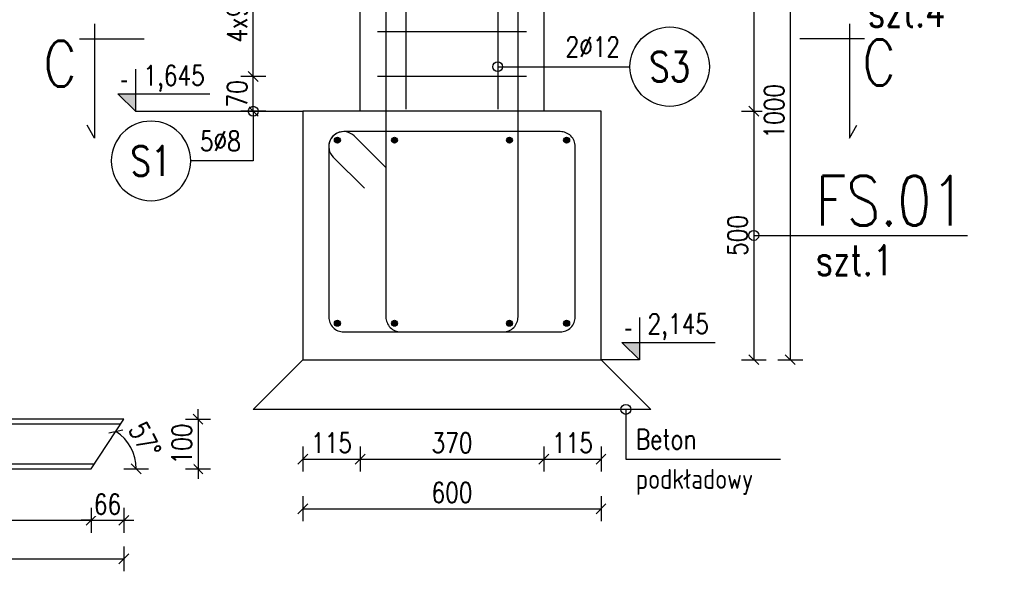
# Model space of a CAD drawing. Header units: millimetres. Extents: x 0 to 1625, y 0 to 742.
# Tile 11 of 24: x 323 to 521, y 408 to 519. Entities that reach past the tile are written whole.
import ezdxf
from ezdxf.enums import TextEntityAlignment as Align

# ---------------------------------------------------------------- set-up
doc = ezdxf.new("R2010")
doc.units = ezdxf.units.MM
for name, color, linetype in [('e-cad_cienkie', 1, 'Continuous'), ('e-cad_kontur', 2, 'Continuous'), ('e-cad_opisy', 8, 'Continuous'), ('e-cad_prety_przekroj', 9, 'Continuous'), ('e-cad_prety_widok', 3, 'Continuous'), ('e-cad_stal_kontur', 3, 'Continuous'), ('e-cad_strzemiona', 3, 'Continuous'), ('e-cad_wymiary', 1, 'Continuous'), ('KONSTRUKCJA', 7, 'Continuous'), ('opis', 5, 'Continuous')]:
    doc.layers.add(name, color=color, linetype=linetype)
doc.layers.add('ZBROJ_STRZ', color=1, linetype='Continuous', lineweight=15)
doc.styles.add('e-cad_1', font='simplex.shx', dxfattribs={"width": 0.8})
doc.styles.add('ROMANS 1do20', font='simplex.shx', dxfattribs={"width": 0.8, "height": 4})
doc.styles.get("Standard").update_dxf_attribs({"font": 'arial.ttf'})
doc.dimstyles.new('e-cad_1_20_[cm]', dxfattribs={"dimscale": 2, "dimtxt": 2, "dimasz": 1, "dimexe": 1.25, "dimexo": 0.625, "dimtad": 1, "dimdec": 0, "dimlfac": 10, "dimrnd": 0.1, "dimzin": 1, "dimtxsty": 'e-cad_1', "dimblk": 'OBLIQUE', "dimcen": 2.5, "dimclrd": 8, "dimclre": 8, "dimclrt": 1, "dimadec": 0, "dimazin": 0, "dimtfac": 1, "dimtix": 1, "dimtmove": 1, "dimatfit": 3, "dimldrblk": 'OBLIQUE', "dimfxl": 1.25, "dimfxlon": 1, "dimtfill": 1, "dimarcsym": 0})

# ---------------------------------------------------------------- blocks, each defined once
blk = doc.blocks.new('_Oblique')
at = {"color": 0, "linetype": 'ByBlock', "lineweight": -2}
blk.add_line((-0.5, -0.5), (0.5, 0.5), dxfattribs=at)
blk = doc.blocks.new('*D2')
at = {"layer": 'Defpoints', "color": 0, "ltscale": 0.8}
for p in [(428.27, 550.83), (439.77, 500.83), (470.52, 500.83)]:
    blk.add_point(p, dxfattribs=at)
at = {"layer": 'e-cad_wymiary', "color": 8, "lineweight": -2, "ltscale": 0.8}
for p, q in [((468.02, 550.83), (473.02, 550.83)), ((470.52, 550.83), (470.52, 500.83)), ((468.02, 500.83), (473.02, 500.83))]:
    blk.add_line(p, q, dxfattribs=at)
at = {"layer": 'e-cad_wymiary', "color": 8, "lineweight": -2, "ltscale": 0.8, "xscale": 2, "yscale": 2, "zscale": 2}
for p, rotation in [((470.52, 550.83), 90), ((470.52, 500.83), 270)]:
    blk.add_blockref('_Oblique', p, dxfattribs=dict(at, rotation=rotation))
at = {"layer": 'e-cad_wymiary', "color": 1, "ltscale": 0.8, "insert": (467.27, 525.83), "char_height": 4, "attachment_point": 5, "rotation": 90, "style": 'e-cad_1', "bg_fill": 3, "box_fill_scale": 1.1, "bg_fill_color": 257, "bg_fill_transparency": 0}
blk.add_mtext('500', dxfattribs=at)
blk = doc.blocks.new('*D3')
at = {"layer": 'Defpoints', "color": 0, "ltscale": 0.8}
for p in [(439.77, 500.83), (439.77, 450.83), (470.52, 450.83)]:
    blk.add_point(p, dxfattribs=at)
at = {"layer": 'e-cad_wymiary', "color": 8, "lineweight": -2, "ltscale": 0.8}
for p, q in [((468.02, 500.83), (473.02, 500.83)), ((470.52, 500.83), (470.52, 450.83)), ((468.02, 450.83), (473.02, 450.83))]:
    blk.add_line(p, q, dxfattribs=at)
at = {"layer": 'e-cad_wymiary', "color": 8, "lineweight": -2, "ltscale": 0.8, "xscale": 2, "yscale": 2, "zscale": 2}
for p, rotation in [((470.52, 500.83), 90), ((470.52, 450.83), 270)]:
    blk.add_blockref('_Oblique', p, dxfattribs=dict(at, rotation=rotation))
at = {"layer": 'e-cad_wymiary', "color": 1, "ltscale": 0.8, "insert": (467.27, 475.83), "char_height": 4, "attachment_point": 5, "rotation": 90, "style": 'e-cad_1', "bg_fill": 3, "box_fill_scale": 1.1, "bg_fill_color": 257, "bg_fill_transparency": 0}
blk.add_mtext('500', dxfattribs=at)
blk = doc.blocks.new('*D4')
at = {"layer": 'Defpoints', "color": 0, "ltscale": 0.8}
for p in [(428.27, 550.83), (439.77, 450.83), (477.86, 450.83)]:
    blk.add_point(p, dxfattribs=at)
at = {"layer": 'e-cad_wymiary', "color": 8, "lineweight": -2, "ltscale": 0.8}
for p, q in [((475.36, 550.83), (480.36, 550.83)), ((477.86, 550.83), (477.86, 450.83)), ((475.36, 450.83), (480.36, 450.83))]:
    blk.add_line(p, q, dxfattribs=at)
at = {"layer": 'e-cad_wymiary', "color": 8, "lineweight": -2, "ltscale": 0.8, "xscale": 2, "yscale": 2, "zscale": 2}
for p, rotation in [((477.86, 550.83), 90), ((477.86, 450.83), 270)]:
    blk.add_blockref('_Oblique', p, dxfattribs=dict(at, rotation=rotation))
at = {"layer": 'e-cad_wymiary', "color": 1, "ltscale": 0.8, "insert": (474.61, 500.83), "char_height": 4, "attachment_point": 5, "rotation": 90, "style": 'e-cad_1', "bg_fill": 3, "box_fill_scale": 1.1, "bg_fill_color": 257, "bg_fill_transparency": 0}
blk.add_mtext('1000', dxfattribs=at)
blk = doc.blocks.new('*D46')
at = {"layer": 'Defpoints', "color": 0, "ltscale": 0.8}
for p in [(111.36, 428.85), (337.14, 428.85), (337.14, 418.5)]:
    blk.add_point(p, dxfattribs=at)
at = {"layer": 'e-cad_wymiary', "color": 8, "lineweight": -2, "ltscale": 0.8}
for p, q in [((111.36, 421), (111.36, 416)), ((337.14, 421), (337.14, 416)), ((111.36, 418.5), (337.14, 418.5))]:
    blk.add_line(p, q, dxfattribs=at)
at = {"layer": 'e-cad_wymiary', "color": 8, "lineweight": -2, "ltscale": 0.8, "xscale": 2, "yscale": 2, "zscale": 2, "rotation": 180}
blk.add_blockref('_Oblique', (111.36, 418.5), dxfattribs=at)
at = {"layer": 'e-cad_wymiary', "color": 8, "lineweight": -2, "ltscale": 0.8, "xscale": 2, "yscale": 2, "zscale": 2}
blk.add_blockref('_Oblique', (337.14, 418.5), dxfattribs=at)
at = {"layer": 'e-cad_wymiary', "color": 1, "ltscale": 0.8, "insert": (224.25, 421.75), "char_height": 4, "attachment_point": 5, "style": 'e-cad_1', "bg_fill": 3, "box_fill_scale": 1.1, "bg_fill_color": 257, "bg_fill_transparency": 0}
blk.add_mtext('2258', dxfattribs=at)
blk = doc.blocks.new('*D47')
at = {"layer": 'Defpoints', "color": 0, "ltscale": 0.8}
for p in [(343.73, 438.85), (337.14, 428.85), (343.73, 418.5)]:
    blk.add_point(p, dxfattribs=at)
at = {"layer": 'e-cad_wymiary', "color": 8, "lineweight": -2, "ltscale": 0.8}
for p, q in [((337.14, 421), (337.14, 416)), ((343.73, 421), (343.73, 416)), ((337.14, 418.5), (335.14, 418.5)), ((337.14, 418.5), (343.73, 418.5)), ((343.73, 418.5), (345.73, 418.5))]:
    blk.add_line(p, q, dxfattribs=at)
at = {"layer": 'e-cad_wymiary', "color": 8, "lineweight": -2, "ltscale": 0.8, "xscale": 2, "yscale": 2, "zscale": 2}
blk.add_blockref('_Oblique', (337.14, 418.5), dxfattribs=at)
at = {"layer": 'e-cad_wymiary', "color": 8, "lineweight": -2, "ltscale": 0.8, "xscale": 2, "yscale": 2, "zscale": 2, "rotation": 180}
blk.add_blockref('_Oblique', (343.73, 418.5), dxfattribs=at)
at = {"layer": 'e-cad_wymiary', "color": 1, "ltscale": 0.8, "insert": (340.43, 421.75), "char_height": 4, "attachment_point": 5, "style": 'e-cad_1', "bg_fill": 3, "box_fill_scale": 1.1, "bg_fill_color": 257, "bg_fill_transparency": 0}
blk.add_mtext('66', dxfattribs=at)
blk = doc.blocks.new('*D48')
at = {"layer": 'Defpoints', "color": 0, "ltscale": 0.8}
for p in [(109.31, 438.85), (343.73, 438.85), (343.73, 410.74)]:
    blk.add_point(p, dxfattribs=at)
at = {"layer": 'e-cad_wymiary', "color": 8, "lineweight": -2, "ltscale": 0.8}
for p, q in [((109.31, 413.24), (109.31, 408.24)), ((343.73, 413.24), (343.73, 408.24)), ((109.31, 410.74), (343.73, 410.74))]:
    blk.add_line(p, q, dxfattribs=at)
at = {"layer": 'e-cad_wymiary', "color": 8, "lineweight": -2, "ltscale": 0.8, "xscale": 2, "yscale": 2, "zscale": 2, "rotation": 180}
blk.add_blockref('_Oblique', (109.31, 410.74), dxfattribs=at)
at = {"layer": 'e-cad_wymiary', "color": 8, "lineweight": -2, "ltscale": 0.8, "xscale": 2, "yscale": 2, "zscale": 2}
blk.add_blockref('_Oblique', (343.73, 410.74), dxfattribs=at)
at = {"layer": 'e-cad_wymiary', "color": 1, "ltscale": 0.8, "insert": (226.52, 413.99), "char_height": 4, "attachment_point": 5, "style": 'e-cad_1', "bg_fill": 3, "box_fill_scale": 1.1, "bg_fill_color": 257, "bg_fill_transparency": 0}
blk.add_mtext('2344', dxfattribs=at)
blk = doc.blocks.new('*D49')
at = {"layer": 'Defpoints', "color": 0, "ltscale": 0.8}
for p in [(343.73, 438.85), (337.14, 428.85), (358.65, 428.85)]:
    blk.add_point(p, dxfattribs=at)
at = {"layer": 'e-cad_wymiary', "color": 8, "lineweight": -2, "ltscale": 0.8}
for p, q in [((358.65, 438.85), (358.65, 440.85)), ((356.15, 438.85), (361.15, 438.85)), ((358.65, 438.85), (358.65, 428.85)), ((356.15, 428.85), (361.15, 428.85)), ((358.65, 428.85), (358.65, 426.85))]:
    blk.add_line(p, q, dxfattribs=at)
at = {"layer": 'e-cad_wymiary', "color": 8, "lineweight": -2, "ltscale": 0.8, "xscale": 2, "yscale": 2, "zscale": 2}
for p, rotation in [((358.65, 438.85), 270), ((358.65, 428.85), 90)]:
    blk.add_blockref('_Oblique', p, dxfattribs=dict(at, rotation=rotation))
at = {"layer": 'e-cad_wymiary', "color": 1, "ltscale": 0.8, "insert": (355.4, 433.85), "char_height": 4, "attachment_point": 5, "rotation": 90, "style": 'e-cad_1', "bg_fill": 3, "box_fill_scale": 1.1, "bg_fill_color": 257, "bg_fill_transparency": 0}
blk.add_mtext('100', dxfattribs=at)
blk = doc.blocks.new('*D128')
at = {"layer": 'Defpoints', "color": 0, "ltscale": 0.8}
for p in [(343.73, 438.85), (111.36, 428.85), (337.14, 428.85), (337.14, 428.85)]:
    blk.add_point(p, dxfattribs=at)
at = {"layer": 'e-cad_wymiary', "color": 8, "lineweight": -2, "ltscale": 0.8}
blk.add_line((343.69, 428.85), (348.69, 428.85), dxfattribs=at)
blk.add_arc((337.14, 428.85), 9.05, 359.9999, 56.6018, dxfattribs=at)
at = {"layer": 'e-cad_wymiary', "color": 8, "lineweight": -2, "ltscale": 0.8, "xscale": 2, "yscale": 2, "zscale": 2}
for p, rotation in [((342.12, 436.4), 326.6018174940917), ((346.19, 428.85), 89.99993161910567)]:
    blk.add_blockref('_Oblique', p, dxfattribs=dict(at, rotation=rotation))
at = {"layer": 'e-cad_wymiary', "color": 1, "ltscale": 0.8, "insert": (347.97, 434.68), "char_height": 4, "attachment_point": 5, "rotation": 298.3009, "style": 'e-cad_1', "bg_fill": 3, "box_fill_scale": 1.1, "bg_fill_color": 257, "bg_fill_transparency": 0}
blk.add_mtext('57%%d', dxfattribs=at)
at = {"layer": 'Defpoints', "color": 0, "ltscale": 0.8}
blk.add_point((345.7, 431.77), dxfattribs=at)
blk = doc.blocks.new('*D129')
at = {"layer": 'Defpoints', "color": 0, "ltscale": 0.8}
for p in [(109.31, 438.85), (111.36, 428.85), (111.36, 428.85), (337.14, 428.85)]:
    blk.add_point(p, dxfattribs=at)
at = {"layer": 'e-cad_wymiary', "color": 8, "lineweight": -2, "ltscale": 0.8}
blk.add_arc((111.36, 428.85), 5.86, 359.9999, 101.5941, dxfattribs=at)
at = {"layer": 'e-cad_wymiary', "color": 8, "lineweight": -2, "ltscale": 0.8, "xscale": 2, "yscale": 2, "zscale": 2}
for p, rotation in [((110.18, 434.59), 11.59413241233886), ((117.22, 428.85), 89.99993161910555)]:
    blk.add_blockref('_Oblique', p, dxfattribs=dict(at, rotation=rotation))
at = {"layer": 'e-cad_wymiary', "color": 1, "ltscale": 0.8, "insert": (117.12, 435.9), "char_height": 4, "attachment_point": 5, "rotation": 320.797, "style": 'e-cad_1', "bg_fill": 3, "box_fill_scale": 1.1, "bg_fill_color": 257, "bg_fill_transparency": 0}
blk.add_mtext('102%%d', dxfattribs=at)
at = {"layer": 'Defpoints', "color": 0, "ltscale": 0.8}
blk.add_point((116.22, 432.11), dxfattribs=at)
blk = doc.blocks.new('*D136')
at = {"layer": 'Defpoints', "color": 0, "ltscale": 0.8}
for p in [(379.77, 500.83), (391.27, 500.83), (391.27, 430.83)]:
    blk.add_point(p, dxfattribs=at)
at = {"layer": 'e-cad_wymiary', "color": 8, "lineweight": -2, "ltscale": 0.8}
for p, q in [((379.77, 433.33), (379.77, 428.33)), ((391.27, 433.33), (391.27, 428.33)), ((379.77, 430.83), (391.27, 430.83))]:
    blk.add_line(p, q, dxfattribs=at)
at = {"layer": 'e-cad_wymiary', "color": 8, "lineweight": -2, "ltscale": 0.8, "xscale": 2, "yscale": 2, "zscale": 2, "rotation": 180}
blk.add_blockref('_Oblique', (379.77, 430.83), dxfattribs=at)
at = {"layer": 'e-cad_wymiary', "color": 8, "lineweight": -2, "ltscale": 0.8, "xscale": 2, "yscale": 2, "zscale": 2}
blk.add_blockref('_Oblique', (391.27, 430.83), dxfattribs=at)
at = {"layer": 'e-cad_wymiary', "color": 1, "ltscale": 0.8, "insert": (385.52, 434.08), "char_height": 4, "attachment_point": 5, "style": 'e-cad_1', "bg_fill": 3, "box_fill_scale": 1.1, "bg_fill_color": 257, "bg_fill_transparency": 0}
blk.add_mtext('115', dxfattribs=at)
blk = doc.blocks.new('*D137')
at = {"layer": 'Defpoints', "color": 0, "ltscale": 0.8}
for p in [(391.27, 500.83), (428.27, 500.83), (428.27, 430.83)]:
    blk.add_point(p, dxfattribs=at)
at = {"layer": 'e-cad_wymiary', "color": 8, "lineweight": -2, "ltscale": 0.8}
for p, q in [((391.27, 433.33), (391.27, 428.33)), ((428.27, 433.33), (428.27, 428.33)), ((391.27, 430.83), (428.27, 430.83))]:
    blk.add_line(p, q, dxfattribs=at)
at = {"layer": 'e-cad_wymiary', "color": 8, "lineweight": -2, "ltscale": 0.8, "xscale": 2, "yscale": 2, "zscale": 2, "rotation": 180}
blk.add_blockref('_Oblique', (391.27, 430.83), dxfattribs=at)
at = {"layer": 'e-cad_wymiary', "color": 8, "lineweight": -2, "ltscale": 0.8, "xscale": 2, "yscale": 2, "zscale": 2}
blk.add_blockref('_Oblique', (428.27, 430.83), dxfattribs=at)
at = {"layer": 'e-cad_wymiary', "color": 1, "ltscale": 0.8, "insert": (409.77, 434.08), "char_height": 4, "attachment_point": 5, "style": 'e-cad_1', "bg_fill": 3, "box_fill_scale": 1.1, "bg_fill_color": 257, "bg_fill_transparency": 0}
blk.add_mtext('370', dxfattribs=at)
blk = doc.blocks.new('*D138')
at = {"layer": 'Defpoints', "color": 0, "ltscale": 0.8}
for p in [(428.27, 500.83), (439.77, 450.83), (439.77, 430.83)]:
    blk.add_point(p, dxfattribs=at)
at = {"layer": 'e-cad_wymiary', "color": 8, "lineweight": -2, "ltscale": 0.8}
for p, q in [((428.27, 433.33), (428.27, 428.33)), ((439.77, 433.33), (439.77, 428.33)), ((428.27, 430.83), (439.77, 430.83))]:
    blk.add_line(p, q, dxfattribs=at)
at = {"layer": 'e-cad_wymiary', "color": 8, "lineweight": -2, "ltscale": 0.8, "xscale": 2, "yscale": 2, "zscale": 2, "rotation": 180}
blk.add_blockref('_Oblique', (428.27, 430.83), dxfattribs=at)
at = {"layer": 'e-cad_wymiary', "color": 8, "lineweight": -2, "ltscale": 0.8, "xscale": 2, "yscale": 2, "zscale": 2}
blk.add_blockref('_Oblique', (439.77, 430.83), dxfattribs=at)
at = {"layer": 'e-cad_wymiary', "color": 1, "ltscale": 0.8, "insert": (434.02, 434.08), "char_height": 4, "attachment_point": 5, "style": 'e-cad_1', "bg_fill": 3, "box_fill_scale": 1.1, "bg_fill_color": 257, "bg_fill_transparency": 0}
blk.add_mtext('115', dxfattribs=at)
blk = doc.blocks.new('*D139')
at = {"layer": 'Defpoints', "color": 0, "ltscale": 0.8}
for p in [(379.77, 450.83), (439.77, 450.83), (439.77, 420.83)]:
    blk.add_point(p, dxfattribs=at)
at = {"layer": 'e-cad_wymiary', "color": 8, "lineweight": -2, "ltscale": 0.8}
for p, q in [((379.77, 423.33), (379.77, 418.33)), ((439.77, 423.33), (439.77, 418.33)), ((379.77, 420.83), (439.77, 420.83))]:
    blk.add_line(p, q, dxfattribs=at)
at = {"layer": 'e-cad_wymiary', "color": 8, "lineweight": -2, "ltscale": 0.8, "xscale": 2, "yscale": 2, "zscale": 2, "rotation": 180}
blk.add_blockref('_Oblique', (379.77, 420.83), dxfattribs=at)
at = {"layer": 'e-cad_wymiary', "color": 8, "lineweight": -2, "ltscale": 0.8, "xscale": 2, "yscale": 2, "zscale": 2}
blk.add_blockref('_Oblique', (439.77, 420.83), dxfattribs=at)
at = {"layer": 'e-cad_wymiary', "color": 1, "ltscale": 0.8, "insert": (409.77, 424.08), "char_height": 4, "attachment_point": 5, "style": 'e-cad_1', "bg_fill": 3, "box_fill_scale": 1.1, "bg_fill_color": 257, "bg_fill_transparency": 0}
blk.add_mtext('600', dxfattribs=at)
blk = doc.blocks.new('*D147')
at = {"layer": 'Defpoints', "color": 0, "ltscale": 0.8}
for p in [(369.77, 507.83), (394.77, 507.83), (391.27, 500.83)]:
    blk.add_point(p, dxfattribs=at)
at = {"layer": 'e-cad_wymiary', "color": 8, "lineweight": -2, "ltscale": 0.8}
for p, q in [((369.77, 507.83), (369.77, 509.83)), ((372.27, 507.83), (367.27, 507.83)), ((369.77, 500.83), (369.77, 507.83)), ((372.27, 500.83), (367.27, 500.83)), ((369.77, 500.83), (369.77, 498.83))]:
    blk.add_line(p, q, dxfattribs=at)
at = {"layer": 'e-cad_wymiary', "color": 8, "lineweight": -2, "ltscale": 0.8, "xscale": 2, "yscale": 2, "zscale": 2}
for p, rotation in [((369.77, 507.83), 270), ((369.77, 500.83), 90)]:
    blk.add_blockref('_Oblique', p, dxfattribs=dict(at, rotation=rotation))
at = {"layer": 'e-cad_wymiary', "color": 1, "ltscale": 0.8, "insert": (366.52, 504.33), "char_height": 4, "attachment_point": 5, "rotation": 90, "style": 'e-cad_1', "bg_fill": 3, "box_fill_scale": 1.1, "bg_fill_color": 257, "bg_fill_transparency": 0}
blk.add_mtext('70', dxfattribs=at)
blk = doc.blocks.new('*D148')
at = {"layer": 'Defpoints', "color": 0, "ltscale": 0.8}
for p in [(369.77, 543.83), (394.77, 543.83), (394.77, 507.83)]:
    blk.add_point(p, dxfattribs=at)
at = {"layer": 'e-cad_wymiary', "color": 8, "lineweight": -2, "ltscale": 0.8}
for p, q in [((372.27, 543.83), (367.27, 543.83)), ((369.77, 507.83), (369.77, 543.83)), ((372.27, 507.83), (367.27, 507.83))]:
    blk.add_line(p, q, dxfattribs=at)
at = {"layer": 'e-cad_wymiary', "color": 8, "lineweight": -2, "ltscale": 0.8, "xscale": 2, "yscale": 2, "zscale": 2}
for p, rotation in [((369.77, 543.83), 90), ((369.77, 507.83), 270)]:
    blk.add_blockref('_Oblique', p, dxfattribs=dict(at, rotation=rotation))
at = {"layer": 'e-cad_wymiary', "color": 1, "ltscale": 0.8, "insert": (366.52, 525.83), "char_height": 4, "attachment_point": 5, "rotation": 90, "style": 'e-cad_1', "bg_fill": 3, "box_fill_scale": 1.1, "bg_fill_color": 257, "bg_fill_transparency": 0}
blk.add_mtext('4x90=360', dxfattribs=at)
blk = doc.blocks.new('e-cad_ZelbetPozycja')
at = {"layer": 'e-cad_opisy', "ltscale": 0.04, "style": 'e-cad_1', "width": 0.8}
for tag, p, height in [('OPIS_1', (0, 1), 5), ('OPIS_2', (0, -4), 3), ('OPIS_4', (16, -4), 3), ('OPIS_3', (0, -6.5), 1.5)]:
    blk.add_attdef(tag, p, '', height=height, dxfattribs=at)
at = {"layer": 'e-cad_opisy', "ltscale": 0.04, "style": 'e-cad_1', "width": 0.8, "flags": 1}
for tag, p in [('POZYCJA', (0, -15)), ('ILOSC', (0, -20)), ('DODATEK', (0, -25))]:
    blk.add_attdef(tag, p, '', height=3, dxfattribs=at)
blk = doc.blocks.new('e-cad_ZelbetOpisNiezliczalny_1P')
at = {"layer": 'e-cad_cienkie'}
blk.add_circle((4, 0), 4, dxfattribs=at)
at = {"layer": 'e-cad_opisy', "ltscale": 0.04, "style": 'e-cad_1', "width": 0.8}
for tag, p in [('OPIS', (-1, 1)), ('UWAGI', (-1, -3))]:
    blk.add_attdef(tag, text='', height=2, dxfattribs=at).set_placement(p, align=Align.RIGHT)
blk.add_attdef('NR', text='', height=3, dxfattribs=at).set_placement((4, 0), align=Align.MIDDLE_CENTER)

msp = doc.modelspace()

# ---------------------------------------------------------------- hatches: boundary and pattern name
at = {"layer": 'opis', "ltscale": 2}
h = msp.add_hatch(color=9, dxfattribs=at)
h.paths.add_polyline_path([(346.04, 504.32), (342.55, 504.32), (344.04, 502.83), (346.04, 502.83)])
h.paths.add_polyline_path([(346.04, 502.83), (344.04, 502.83), (346.04, 500.83)])
h = msp.add_hatch(color=9, dxfattribs=at)
h.paths.add_polyline_path([(447.52, 454.32), (444.03, 454.32), (445.52, 452.83), (447.52, 452.83)])
h.paths.add_polyline_path([(447.52, 452.83), (445.52, 452.83), (447.52, 450.83)])

# ---------------------------------------------------------------- linework, layer by layer
at = {"layer": 'e-cad_cienkie', "color": 9, "ltscale": 0.8}
msp.add_lwpolyline([(379.77, 450.83), (439.77, 450.83), (449.77, 440.83), (369.77, 440.83)], close=True, dxfattribs=at)
at = {"layer": 'e-cad_kontur', "ltscale": 0.005}
msp.add_lwpolyline([(391.27, 500.83), (391.27, 550.83), (428.27, 550.83), (428.27, 500.83)], dxfattribs=at)
msp.add_lwpolyline([(379.77, 500.83), (379.77, 450.83), (439.77, 450.83), (439.77, 500.83)], close=True, dxfattribs=at)
at = {"layer": 'e-cad_stal_kontur', "ltscale": 0.005}
for p, q in [((343.73, 438.85), (109.31, 438.85)), ((337.14, 428.85), (343.73, 438.85)), ((343.07, 437.85), (109.51, 437.85)), ((111.15, 429.85), (337.8, 429.85)), ((111.36, 428.85), (337.14, 428.85))]:
    msp.add_line(p, q, dxfattribs=at)
at = {"layer": 'e-cad_strzemiona', "ltscale": 0.8}
for points in [[(424.77, 516.83), (394.77, 516.83)], [(424.77, 507.83), (394.77, 507.83)]]:
    msp.add_lwpolyline(points, dxfattribs=at)
at = {"layer": 'KONSTRUKCJA', "color": 6, "ltscale": 0.01}
for p, q in [((337.81, 518.42), (337.81, 495.42)), ((489.77, 518.42), (489.77, 495.42)), ((334.81, 515.42), (347.81, 515.42)), ((337.81, 495.42), (336.31, 498.02)), ((489.77, 495.42), (491.27, 498.02))]:
    msp.add_line(p, q, dxfattribs=at)
at = {"layer": 'opis', "color": 9, "ltscale": 2}
for p, q in [((346.04, 509.31), (346.04, 500.83)), ((342.51, 504.32), (361.05, 504.32)), ((346.04, 500.83), (342.51, 504.32)), ((447.52, 459.31), (447.52, 450.83)), ((443.99, 454.32), (462.77, 454.32)), ((447.52, 450.83), (443.99, 454.32))]:
    msp.add_line(p, q, dxfattribs=at)
for points in [[(346.04, 500.83), (379.77, 500.83)], [(447.52, 450.83), (439.77, 450.83)]]:
    msp.add_lwpolyline(points, dxfattribs=at)

# ---------------------------------------------------------------- block references
at = {"layer": 'e-cad_opisy', "ltscale": 0.8, "xscale": 2, "yscale": 2, "zscale": 2}
for p, values in [((493.49, 525.82), {'OPIS_1': 'SS.01', 'OPIS_2': 'szt.4'}), ((482.96, 475.82), {'OPIS_1': 'FS.01', 'OPIS_2': 'szt.1'})]:
    msp.add_blockref('e-cad_ZelbetPozycja', p, dxfattribs=at).add_auto_attribs(values)

# ---------------------------------------------------------------- texts
at = {"layer": 'e-cad_opisy', "ltscale": 0.8, "style": 'e-cad_1', "width": 0.8}
for s, p in [('Beton', (446.77, 432.83)), ('podkładowy', (446.77, 424.83))]:
    msp.add_text(s, height=4, dxfattribs=at).set_placement(p)
at = {"layer": 'opis', "color": 9, "ltscale": 2, "style": 'ROMANS 1do20', "width": 0.8}
for s, p in [('1,645', (347.66, 506.04)), ('2,145', (449.14, 456.04))]:
    msp.add_text(s, height=4, dxfattribs=at).set_placement(p)
at = {"layer": 'opis', "color": 9, "ltscale": 2}
for p in [(342.98, 505.52), (444.46, 455.52)]:
    msp.add_text('-', height=3.49, dxfattribs=at).set_placement(p)
at = {"layer": 'ZBROJ_STRZ', "style": 'e-cad_1', "width": 0.8}
for p in [(495.71, 506.04), (330.89, 505.78)]:
    msp.add_text('C', height=9.22, dxfattribs=at).set_placement(p, align=Align.CENTER)

# ---------------------------------------------------------------- leaders
at = {"layer": 'e-cad_cienkie', "ltscale": 0.8}
msp.add_leader([(444.77, 440.83), (444.77, 430.83), (475.89, 430.83)], dimstyle='e-cad_1_20_[cm]', override={"dimldrblk": 'DotBlank'}, dxfattribs=at)

# ---------------------------------------------------------------- next in the draw order: dimensions: what is measured, and where the dimension line sits
at = {"layer": 'e-cad_wymiary', "ltscale": 0.8}
dim = msp.add_linear_dim(base=(470.52, 500.83), p1=(428.27, 550.83), p2=(439.77, 500.83), angle=90, dimstyle='e-cad_1_20_[cm]', override={"dimblk": 'Oblique', "dimtfill": 1, "dimtfillclr": 0}, dxfattribs=at)
dim.commit()
dim.dimension.update_dxf_attribs({"geometry": '*D2', "text_midpoint": (467.27, 525.83)})
dim = msp.add_linear_dim(base=(391.27, 430.83), p1=(379.77, 500.83), p2=(391.27, 500.83), dimstyle='e-cad_1_20_[cm]', dxfattribs=at)
dim.commit()
dim.dimension.update_dxf_attribs({"geometry": '*D136', "text_midpoint": (385.52, 434.08)})
dim = msp.add_linear_dim(base=(337.14, 418.5), p1=(111.36, 428.85), p2=(337.14, 428.85), dimstyle='e-cad_1_20_[cm]', override={"dimblk": 'Oblique', "dimtfill": 1, "dimtfillclr": 0}, dxfattribs=at)
dim.commit()
dim.dimension.update_dxf_attribs({"geometry": '*D46', "text_midpoint": (224.25, 421.75)})

# ---------------------------------------------------------------- next in the draw order: hatches: boundary and pattern name
at = {"layer": 'e-cad_prety_przekroj', "ltscale": 0.8}
h = msp.add_hatch(color=256, dxfattribs=at)
edge = h.paths.add_edge_path()
edge.add_arc((386.7, 495), 0.6, 0, 360, ccw=False)
h = msp.add_hatch(color=256, dxfattribs=at)
edge = h.paths.add_edge_path()
edge.add_arc((386.7, 458.16), 0.6, 0, 360)

# ---------------------------------------------------------------- next in the draw order: linework, layer by layer
for centre in [(386.7, 495), (386.7, 458.16)]:
    msp.add_circle(centre, 0.6, dxfattribs=at)

# ---------------------------------------------------------------- next in the draw order: dimensions: what is measured, and where the dimension line sits
at = {"layer": 'e-cad_wymiary', "ltscale": 0.8}
dim = msp.add_linear_dim(base=(470.52, 450.83), p1=(439.77, 500.83), p2=(439.77, 450.83), angle=90, dimstyle='e-cad_1_20_[cm]', override={"dimblk": 'Oblique', "dimtfill": 1, "dimtfillclr": 0}, dxfattribs=at)
dim.commit()
dim.dimension.update_dxf_attribs({"geometry": '*D3', "text_midpoint": (467.27, 475.83)})
dim = msp.add_linear_dim(base=(343.73, 418.5), p1=(337.14, 428.85), p2=(343.73, 438.85), dimstyle='e-cad_1_20_[cm]', override={"dimblk": 'Oblique', "dimtfill": 1, "dimtfillclr": 0}, dxfattribs=at)
dim.commit()
dim.dimension.update_dxf_attribs({"geometry": '*D47', "text_midpoint": (340.43, 421.75)})

# ---------------------------------------------------------------- next in the draw order: dimensions: what is measured, and where the dimension line sits
dim = msp.add_linear_dim(base=(477.86, 450.83), p1=(428.27, 550.83), p2=(439.77, 450.83), angle=90, dimstyle='e-cad_1_20_[cm]', override={"dimblk": 'Oblique', "dimtfill": 1, "dimtfillclr": 0}, dxfattribs=at)
dim.commit()
dim.dimension.update_dxf_attribs({"geometry": '*D4', "text_midpoint": (474.61, 500.83)})
dim = msp.add_linear_dim(base=(343.73, 410.74), p1=(109.31, 438.85), p2=(343.73, 438.85), dimstyle='e-cad_1_20_[cm]', override={"dimblk": 'Oblique', "dimtfill": 1, "dimtfillclr": 0}, dxfattribs=at)
dim.commit()
dim.dimension.update_dxf_attribs({"geometry": '*D48', "text_midpoint": (226.52, 413.99)})

# ---------------------------------------------------------------- next in the draw order: linework, layer by layer
at = {"layer": 'KONSTRUKCJA', "color": 6, "ltscale": 0.01}
msp.add_line((492.77, 515.42), (479.77, 515.42), dxfattribs=at)

# ---------------------------------------------------------------- next in the draw order: dimensions: what is measured, and where the dimension line sits
at = {"layer": 'e-cad_wymiary', "ltscale": 0.8}
dim = msp.add_linear_dim(base=(428.27, 430.83), p1=(391.27, 500.83), p2=(428.27, 500.83), dimstyle='e-cad_1_20_[cm]', dxfattribs=at)
dim.commit()
dim.dimension.update_dxf_attribs({"geometry": '*D137', "text_midpoint": (409.77, 434.08)})
dim = msp.add_linear_dim(base=(358.65, 428.85), p1=(343.73, 438.85), p2=(337.14, 428.85), angle=90, dimstyle='e-cad_1_20_[cm]', override={"dimblk": 'Oblique', "dimtfill": 1, "dimtfillclr": 0}, dxfattribs=at)
dim.commit()
dim.dimension.update_dxf_attribs({"geometry": '*D49', "text_midpoint": (355.4, 433.85)})

# ---------------------------------------------------------------- next in the draw order: leaders
at = {"layer": 'e-cad_cienkie', "ltscale": 0.8}
for points in [[(418.97, 509.8), (445.59, 509.8)], [(470.52, 475.83), (480.96, 475.82), (500.05, 475.82)]]:
    msp.add_leader(points, dimstyle='e-cad_1_20_[cm]', override={"dimldrblk": 'DotBlank'}, dxfattribs=at)
at = {"layer": 'e-cad_cienkie', "ltscale": 0.8, "has_arrowhead": 0}
msp.add_leader([(480.96, 475.82), (513.54, 475.82)], dimstyle='e-cad_1_20_[cm]', dxfattribs=at)

# ---------------------------------------------------------------- next in the draw order: hatches: boundary and pattern name
at = {"layer": 'e-cad_prety_przekroj', "ltscale": 0.8}
h = msp.add_hatch(color=256, dxfattribs=at)
edge = h.paths.add_edge_path()
edge.add_arc((398.2, 495), 0.6, 0, 360, ccw=False)
h = msp.add_hatch(color=256, dxfattribs=at)
edge = h.paths.add_edge_path()
edge.add_arc((421.34, 495), 0.6, 0, 360)
h = msp.add_hatch(color=256, dxfattribs=at)
edge = h.paths.add_edge_path()
edge.add_arc((398.2, 458.16), 0.6, 0, 360)
h = msp.add_hatch(color=256, dxfattribs=at)
edge = h.paths.add_edge_path()
edge.add_arc((421.34, 458.16), 0.6, 0, 360, ccw=False)

# ---------------------------------------------------------------- next in the draw order: linework, layer by layer
for centre in [(398.2, 495), (421.34, 495), (398.2, 458.16), (421.34, 458.16)]:
    msp.add_circle(centre, 0.6, dxfattribs=at)
at = {"layer": 'e-cad_prety_widok', "ltscale": 0.8}
msp.add_lwpolyline([(400.57, 501.23), (400.57, 547.23, -0.414214), (403.57, 550.23), (415.97, 550.23, -0.414214), (418.97, 547.23), (418.97, 501.23)], format="xyb", dxfattribs=at)
at = {"layer": 'e-cad_strzemiona', "ltscale": 10}
msp.add_lwpolyline([(407.89, 539.56), (401.59, 545.85, 0.668179), (396.47, 543.73), (396.47, 459.43, 0.414214), (399.47, 456.43), (420.07, 456.43, 0.414214), (423.07, 459.43), (423.07, 543.73, 0.414214), (420.07, 546.73), (399.47, 546.73, 0.668179), (397.35, 541.61), (403.64, 535.32)], format="xyb", dxfattribs=at)

# ---------------------------------------------------------------- next in the draw order: dimensions: what is measured, and where the dimension line sits
at = {"layer": 'e-cad_wymiary', "ltscale": 0.8}
dim = msp.add_linear_dim(base=(369.77, 507.83), p1=(391.27, 500.83), p2=(394.77, 507.83), angle=90, dimstyle='e-cad_1_20_[cm]', dxfattribs=at)
dim.commit()
dim.dimension.update_dxf_attribs({"geometry": '*D147', "text_midpoint": (366.52, 504.33)})
dim = msp.add_linear_dim(base=(439.77, 430.83), p1=(428.27, 500.83), p2=(439.77, 450.83), dimstyle='e-cad_1_20_[cm]', dxfattribs=at)
dim.commit()
dim.dimension.update_dxf_attribs({"geometry": '*D138', "text_midpoint": (434.02, 434.08)})
dim = msp.add_angular_dim_2l(base=(345.7, 431.77), line1=((111.36, 428.85), (337.14, 428.85)), line2=((337.14, 428.85), (343.73, 438.85)), dimstyle='e-cad_1_20_[cm]', override={"dimblk": 'Oblique', "dimtfill": 1, "dimtfillclr": 0}, dxfattribs=at)
dim.commit()
dim.dimension.update_dxf_attribs({"geometry": '*D128', "text_midpoint": (347.97, 434.68)})

# ---------------------------------------------------------------- next in the draw order: hatches: boundary and pattern name
at = {"layer": 'e-cad_prety_przekroj', "ltscale": 0.8}
h = msp.add_hatch(color=256, dxfattribs=at)
edge = h.paths.add_edge_path()
edge.add_arc((432.84, 495), 0.6, 0, 360)
h = msp.add_hatch(color=256, dxfattribs=at)
edge = h.paths.add_edge_path()
edge.add_arc((432.84, 458.16), 0.6, 0, 360, ccw=False)

# ---------------------------------------------------------------- next in the draw order: linework, layer by layer
for centre in [(432.84, 495), (432.84, 458.16)]:
    msp.add_circle(centre, 0.6, dxfattribs=at)
at = {"layer": 'e-cad_strzemiona', "ltscale": 10}
msp.add_lwpolyline([(396.39, 489.56), (390.09, 495.85, 0.668179), (384.97, 493.73), (384.97, 459.43, 0.414214), (387.97, 456.43), (431.57, 456.43, 0.414214), (434.57, 459.43), (434.57, 493.73, 0.414214), (431.57, 496.73), (387.97, 496.73, 0.668179), (385.85, 491.61), (392.14, 485.32)], format="xyb", dxfattribs=at)

# ---------------------------------------------------------------- next in the draw order: block references
at = {"layer": 'e-cad_opisy', "ltscale": 0.8, "xscale": 2, "yscale": 2, "zscale": 2}
msp.add_blockref('e-cad_ZelbetOpisNiezliczalny_1P', (445.59, 509.8), dxfattribs=at).add_auto_attribs({'OPIS': '2%%c12', 'NR': 'S3'})
at = {"layer": 'e-cad_opisy', "ltscale": 0.8}
ref = msp.add_blockref('e-cad_ZelbetOpisNiezliczalny_1P', (357.19, 490.83), dxfattribs=dict(at, xscale=-2, yscale=2, zscale=2))
ref.add_attrib('OPIS', '5%%c8', dxfattribs={"ltscale": 0.8, "height": 4, "style": 'e-cad_1', "width": 0.8}).set_placement((367.27, 492.83), align=Align.RIGHT)
ref.add_attrib('NR', 'S1', dxfattribs={"ltscale": 0.8, "height": 6, "style": 'e-cad_1', "width": 0.8}).set_placement((349.19, 490.83), align=Align.MIDDLE_CENTER)

# ---------------------------------------------------------------- next in the draw order: dimensions: what is measured, and where the dimension line sits
at = {"layer": 'e-cad_wymiary', "ltscale": 0.8}
dim = msp.add_linear_dim(base=(369.77, 543.83), p1=(394.77, 507.83), p2=(394.77, 543.83), angle=90, text='4x90=<>', dimstyle='e-cad_1_20_[cm]', override={"dimtxsty": 'e-cad_1'}, dxfattribs=at)
dim.commit()
dim.dimension.update_dxf_attribs({"geometry": '*D148', "text_midpoint": (366.52, 525.83)})
dim = msp.add_linear_dim(base=(439.77, 420.83), p1=(379.77, 450.83), p2=(439.77, 450.83), dimstyle='e-cad_1_20_[cm]', dxfattribs=at)
dim.commit()
dim.dimension.update_dxf_attribs({"geometry": '*D139', "text_midpoint": (409.77, 424.08)})
dim = msp.add_angular_dim_2l(base=(116.22, 432.11), line1=((111.36, 428.85), (337.14, 428.85)), line2=((111.36, 428.85), (109.31, 438.85)), dimstyle='e-cad_1_20_[cm]', override={"dimblk": 'Oblique', "dimtfill": 1, "dimtfillclr": 0}, dxfattribs=at)
dim.commit()
dim.dimension.update_dxf_attribs({"geometry": '*D129', "text_midpoint": (117.12, 435.9)})

# ---------------------------------------------------------------- next in the draw order: leaders
at = {"layer": 'e-cad_cienkie', "ltscale": 0.8}
msp.add_leader([(369.77, 500.83), (369.77, 490.83), (357.19, 490.83)], dimstyle='e-cad_1_20_[cm]', override={"dimldrblk": 'DotBlank'}, dxfattribs=at)

doc.saveas('drawing.dxf')
